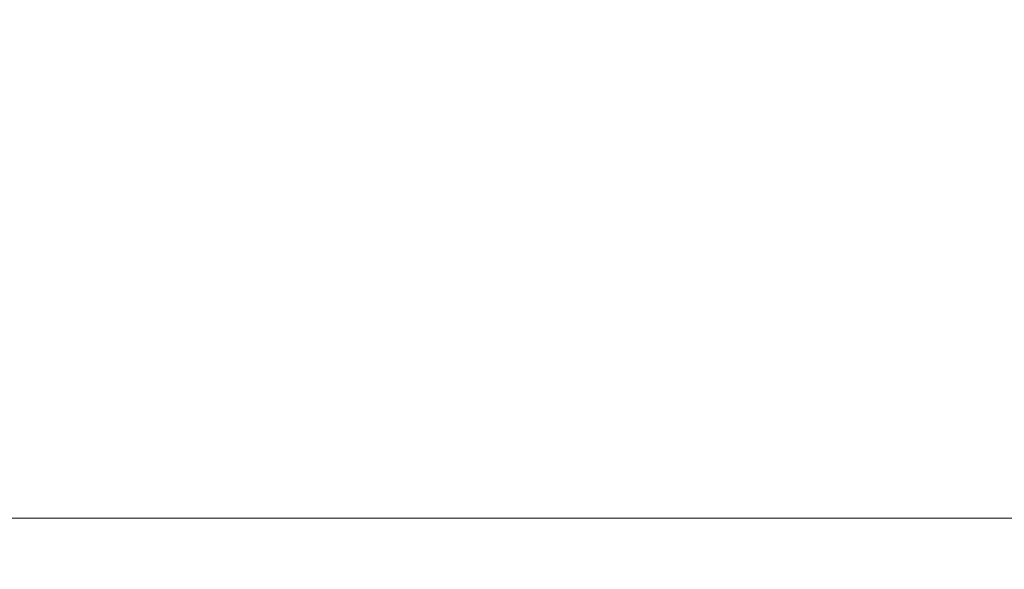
# Model space of a CAD drawing. Header units: millimetres. Extents: x 5 to 597, y 5 to 415.
# Tile 107 of 138: x 299 to 318, y 357 to 368. Entities that reach past the tile are written whole.
import ezdxf

# ---------------------------------------------------------------- set-up
doc = ezdxf.new("R2010")
doc.units = ezdxf.units.MM
doc.styles.add('SLDTEXTSTYLE0', font='ARIAL.TTF', dxfattribs={"width": 0.948})
doc.dimstyles.new('SLDDIMSTYLE1', dxfattribs={"dimtxt": 2.5, "dimasz": 2.5, "dimexe": 0, "dimexo": 0.0625, "dimtad": 1, "dimlfac": 5, "dimrnd": 1e-09, "dimzin": 12, "dimdsep": 46, "dimtxsty": 'SLDTEXTSTYLE0', "dimsah": 1, "dimcen": 0.09, "dimadec": 0, "dimazin": 3, "dimtfac": 1, "dimtofl": 0, "dimtmove": 0, "dimatfit": 3, "dimfxl": 0, "dimfrac": 2, "dimtolj": 1, "dimtzin": 12, "dimarcsym": 0})

# ---------------------------------------------------------------- blocks, each defined once
blk = doc.blocks.new('_D_1')
at = {"color": 7, "linetype": 'Continuous', "lineweight": 0}
for p, q in [((463.49, 375.75), (463.49, 356.951)), ((289.49, 375.54), (289.49, 356.951)), ((289.49, 357.951), (463.49, 357.951))]:
    blk.add_line(p, q, dxfattribs=at)
at = {"color": 7, "linetype": 'Continuous', "lineweight": 18}
for points in [[(289.49, 357.951), (291.99, 357.641), (291.99, 358.261)], [(463.49, 357.951), (460.99, 358.261), (460.99, 357.641)]]:
    blk.add_solid(points, dxfattribs=at)
at = {"color": 7, "linetype": 'Continuous', "lineweight": 18, "insert": (372.883, 361.174), "char_height": 2.5, "attachment_point": 1, "style": 'SLDTEXTSTYLE0'}
blk.add_mtext('870', dxfattribs=at)

msp = doc.modelspace()

# ---------------------------------------------------------------- dimensions: what is measured, and where the dimension line sits
at = {"color": 7, "linetype": 'Continuous', "lineweight": 18}
dim = msp.add_linear_dim(base=(463.4896, 357.9511), p1=(289.4896, 376.5403), p2=(463.4896, 376.7503), dimstyle='SLDDIMSTYLE1', dxfattribs=at)
dim.commit()
dim.dimension.update_dxf_attribs({"geometry": '_D_1', "text_midpoint": (375.7475, 357.9511), "dimtype": 160})

doc.saveas('drawing.dxf')
